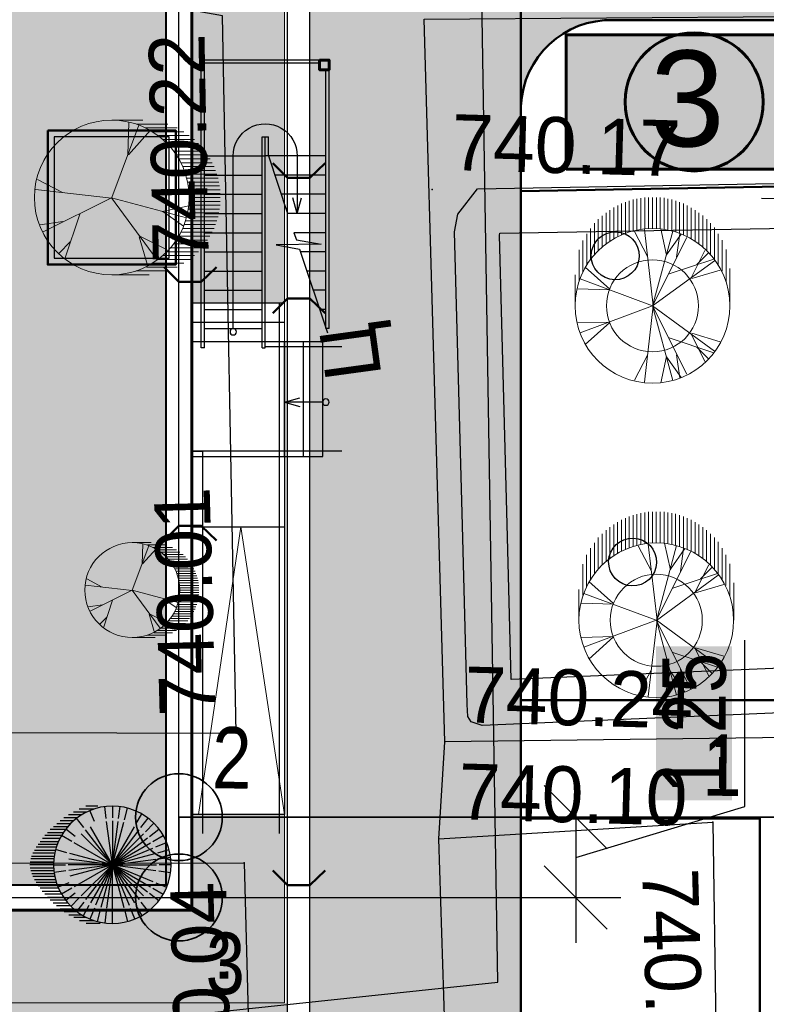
# Model space of a CAD drawing. Header units: millimetres. Extents: x -257011 to 237647566, y 2784933 to 6706507.
# Tile 28 of 256: x 10283163 to 10294839, y 2937160 to 2952563. Entities that reach past the tile are written whole.
import ezdxf
from ezdxf import colors
from ezdxf.entities.mleader import LeaderData, LeaderLine
from ezdxf.math import Vec2, Vec3

# ---------------------------------------------------------------- set-up
doc = ezdxf.new("R2010")
doc.units = ezdxf.units.MM
doc.header["$LTSCALE"] = 1000
doc.header["$PDMODE"] = 32
doc.header["$PDSIZE"] = 0.3
for name, pattern in [('ACAD_ISO02W100', [15, 12, -3]), ('Д_ТРОТ_ТРУБА', [3, 1.5, -1.5]), ('ДОРОГИ_СТРОЯЩ', [9, 8, -1]), ('Контура низ откосов  Штриховая 0.1-0.5 - - - - - - -', [0.6, 0.1, -0.5])]:
    doc.linetypes.add(name, pattern=pattern)
for name, color, linetype in [('(001) Сетка', 92, 'Continuous'), ('(002) Рамка', 7, 'Continuous'), ('(004) Точки рельефа', 7, 'Continuous'), ('(014) Водопровод', 5, 'ИК_Водопровод -------в--------'), ('(025) Дорога', 7, 'Continuous'), ('(035) Откосы', 7, 'Continuous'), ('(038) Деревья', 7, 'Continuous'), ('(040) Ограда', 7, 'Continuous'), ('TREE', 74, 'Continuous')]:
    doc.layers.add(name, color=color, linetype=linetype)
for name, color, linetype, lineweight in [('.', 7, 'Continuous', 15), ('expl', 234, 'Continuous', 13), ('Размеры', 251, 'Continuous', 18)]:
    doc.layers.add(name, color=color, linetype=linetype, lineweight=lineweight)
doc.styles.add('ATTR', font='romans.shx', dxfattribs={"width": 0.8, "height": 0.470416})
doc.styles.add('BM-431', font='txt')
doc.styles.add('D-431', font='txt', dxfattribs={"width": 2})
doc.styles.add('Roman', font='romans')
doc.styles.get("Standard").update_dxf_attribs({"font": 'ARIALN.TTF'})
doc.styles.add('X_ISO', font='isocpeui.ttf')
doc.linetypes.add('FENCELINE1', pattern='A,6.35,-2.54,[133,ltypeshp.shx,S=2.54,R=0,X=-2.54,Y=0],-2.54,25.4', length=36.83)
doc.linetypes.add('KANALIS_K', pattern='A,1,["<",Standard,S=1.8,R=0,X=-0.9,Y=-0.9],3,-1,["К",Standard,S=1.8,R=0,X=-0.9,Y=-0.9],-1,10', length=16)
doc.linetypes.add('ИК_Водопровод -------в--------', pattern='A,9,-0.6,["В",Standard,S=1.2,R=0,X=0,Y=-0.6],-1.2', length=10.8)
doc.linetypes.add('ОТКОСЫ_НЕУКР', pattern='A,0.5,["|",Standard,S=1.2,R=0,X=0,Y=-1.2],1,["|",Standard,S=0.5,R=0,X=0,Y=-0.5],0.5', length=2)
doc.dimstyles.new('ISO-25_WS', dxfattribs={"dimscale": 141.414141, "dimtxt": 7, "dimasz": 7, "dimexe": 5, "dimexo": 20, "dimgap": 2, "dimtad": 1, "dimdec": 0, "dimdsep": 46, "dimtxsty": 'Standard', "dimblk": 'OBLIQUE', "dimcen": 2.5, "dimdle": 5, "dimclrd": 5, "dimclre": 5, "dimclrt": 5, "dimadec": 0, "dimazin": 0, "dimtfac": 1, "dimtdec": 0, "dimtmove": 0, "dimatfit": 3, "dimldrblk": 'OBLIQUE', "dimfxl": 0, "dimtolj": 1, "dimtzin": 0, "dimlwd": 30, "dimlwe": 30, "dimarcsym": 0})

# ---------------------------------------------------------------- blocks, each defined once
blk = doc.blocks.new('d')
at = {"layer": '(038) Деревья', "color": 30}
blk.add_ellipse((0, 0), major_axis=(0.265, 0.265), ratio=1, start_param=5.497787, end_param=11.780972, dxfattribs=at)
blk = doc.blocks.new('Setka')
at = {"layer": '(001) Сетка'}
for p, q in [((0, 1.5), (0, -1.5)), ((-1.5, 0), (1.5, 0))]:
    blk.add_line(p, q, dxfattribs=at)
blk = doc.blocks.new('kjvklglhl')
at = {"layer": '(004) Точки рельефа'}
for p in [(333.162, 524.799), (330.341, 516.212), (333.604, 516.168), (337.831, 515.029), (333.556, 514.65), (330.524, 514.19)]:
    blk.add_point(p, dxfattribs=at)
at = {"layer": '(014) Водопровод', "ltscale": 0.5, "flags": 128}
blk.add_lwpolyline([(313.499, 509.603), (334.539, 512.433), (333.84, 528.157), (363.046, 530.904), (398.253, 533.905)], dxfattribs=at)
at = {"layer": '(025) Дорога', "linetype": 'Д_ТРОТ_ТРУБА', "flags": 128}
for points in [[(269.368, 515.247), (282.156, 517.109), (283.702, 507.914), (307.271, 511.692), (310.476, 513.628), (310.443, 515.538), (318.567, 515.917), (330.341, 516.212), (329.81, 527.423), (321.381, 528.706), (305.268, 531.339), (301.294, 530.976)], [(333.604, 516.168), (332.964, 527.46), (378.93, 529.121), (379.066, 528.657), (379.066, 527.246)], [(379.066, 525.545), (379.066, 521.091), (372.609, 521.091), (372.613, 518.239), (373.418, 517.642), (366.333, 517.518), (333.604, 516.168)], [(338.216, 506.163), (338.36, 502.868), (334.283, 502.595), (333.556, 514.65), (337.831, 515.029)], [(337.831, 515.029), (338.067, 509.596)]]:
    blk.add_lwpolyline(points, dxfattribs=at)
at = {"layer": '(025) Дорога', "linetype": 'Контура низ откосов  Штриховая 0.1-0.5 - - - - - - -'}
blk.add_lwpolyline([(333.556, 514.65), (333.604, 516.168)], dxfattribs=at)
at = {"layer": '(025) Дорога', "linetype": 'Д_ТРОТ_ТРУБА', "flags": 128}
blk.add_lwpolyline([(269.368, 515.247), (270.684, 506.001), (279.473, 507.345), (281.553, 506.423), (308.542, 510.883), (312.531, 513.649), (318.524, 513.838), (330.524, 514.19), (333.406, 460.634), (331.811, 454.811, 1.56758), (332.906, 443.73, 0.509364), (333.962, 453.359), (336.672, 456.912), (338.021, 457.657), (347.714, 458.292), (347.773, 448.108), (343.552, 448.203), (343.703, 435.09)], format="xyb", dxfattribs=at)
at = {"layer": '(035) Откосы', "linetype": 'ОТКОСЫ_НЕУКР', "ltscale": 0.5}
blk.add_lwpolyline([(333.787, 519.563), (333.534, 524.149), (333.576, 524.429), (333.871, 524.832), (362.842, 526.167), (362.988, 526.174), (363.23, 526.062), (363.288, 525.847), (363.822, 518.047), (363.7, 517.812), (363.34, 517.678), (339.576, 516.822), (334.182, 516.44), (334.01, 516.495), (333.954, 516.578), (333.936, 516.762), (333.787, 519.563)], dxfattribs=at)
at = {"layer": '(035) Откосы', "linetype": 'Контура низ откосов  Штриховая 0.1-0.5 - - - - - - -', "ltscale": 0.5}
blk.add_lwpolyline([(334.486, 519.601), (334.237, 524.116), (334.242, 524.148), (362.613, 525.455), (363.098, 518.37), (339.538, 517.521), (334.615, 517.173)], close=True, dxfattribs=at)
at = {"layer": '(001) Сетка'}
blk.add_blockref('Setka', (339.817, 524.81), dxfattribs=at)
at = {"layer": '(038) Деревья', "color": 30, "linetype": 'Continuous'}
for p in [(336.055, 523.846), (336.462, 519.064)]:
    blk.add_blockref('d', p, dxfattribs=at)
at = {"layer": '(004) Точки рельефа', "style": 'D-431'}
for s, rotation, p in [('740.22', 92.7129, (329.705, 523.569)), ('740.01', 93.1161, (330.011, 516.482)), ('740.26', 273.2126, (336.745, 514.27)), ('740.04', 93.0797, (330.437, 510.317))]:
    blk.add_text(s, height=0.875, rotation=rotation, dxfattribs=at).set_placement(p)
for s, p in [('740.17', (333.449, 525.114)), ('740.24', (333.891, 516.483)), ('740.10', (333.843, 514.965))]:
    blk.add_text(s, height=0.875, dxfattribs=at).set_placement(p)
at = {"layer": '(025) Дорога', "linetype": 'ДОРОГИ_СТРОЯЩ', "style": 'BM-431'}
blk.add_text('Ц', height=0.875, rotation=99.3824, dxfattribs=at).set_placement((332.456, 521.87))
blk = doc.blocks.new('dhdyfh')
at = {"layer": 'TREE', "color": 92, "lineweight": 20}
for p, q in [((10254398, 5666235), (10254398, 5666724)), ((10254459, 5666724), (10254459, 5666238)), ((10254519, 5666243), (10254519, 5666724)), ((10254580, 5666724), (10254580, 5666240)), ((10254640, 5666233), (10254640, 5666724)), ((10254701, 5666717), (10254701, 5666227)), ((10253914, 5666083), (10253914, 5666567)), ((10253975, 5666109), (10253975, 5666601)), ((10254035, 5666629), (10254035, 5666140)), ((10254096, 5666652), (10254096, 5666163)), ((10254156, 5666184), (10254156, 5666675)), ((10254217, 5666691), (10254217, 5666204)), ((10254277, 5666217), (10254277, 5666705)), ((10254338, 5666714), (10254338, 5666227)), ((10254761, 5666215), (10254761, 5666706)), ((10254822, 5666693), (10254822, 5666199)), ((10254882, 5666186), (10254882, 5666674)), ((10254943, 5666652), (10254943, 5666166)), ((10255003, 5666140), (10255003, 5666629)), ((10255064, 5666601), (10255064, 5666114)), ((10255125, 5666081), (10255125, 5666565)), ((10253733, 5665949), (10253733, 5666439)), ((10253793, 5665998), (10253793, 5666487)), ((10253854, 5666529), (10253854, 5666039)), ((10255185, 5666529), (10255185, 5666042)), ((10255246, 5665998), (10255246, 5666487)), ((10255306, 5666441), (10255306, 5665949)), ((10253612, 5665831), (10253612, 5666323)), ((10253672, 5665895), (10253672, 5666384)), ((10255367, 5665893), (10255367, 5666384)), ((10255427, 5666323), (10255427, 5665828)), ((10255488, 5665756), (10255488, 5666256)), ((10253491, 5665666), (10253491, 5666158)), ((10253551, 5665761), (10253551, 5666240)), ((10254443, 5665800), (10254236, 5666193)), ((10254532, 5665031), (10254393, 5666223)), ((10254522, 5665028), (10254837, 5666198)), ((10254522, 5665031), (10255054, 5666100)), ((10254739, 5665821), (10254650, 5666236)), ((10254739, 5665828), (10254966, 5666152)), ((10254897, 5665793), (10254946, 5666154)), ((10255548, 5666158), (10255548, 5665664)), ((10253430, 5665555), (10253430, 5666052)), ((10255609, 5665574), (10255609, 5666055)), ((10253370, 5665419), (10253370, 5665908)), ((10255123, 5665467), (10255340, 5665898)), ((10255212, 5665677), (10255390, 5665854)), ((10255669, 5665911), (10255669, 5665409)), ((10254522, 5665028), (10255488, 5665736)), ((10254778, 5665531), (10255478, 5665762)), ((10253309, 5665030), (10253309, 5665514)), ((10253851, 5665290), (10253466, 5665636)), ((10255133, 5665459), (10255577, 5665590)), ((10255730, 5665030), (10255730, 5665615)), ((10254519, 5665030), (10253387, 5665451)), ((10253851, 5665282), (10253348, 5665297))]:
    blk.add_line(p, q, dxfattribs=at)
at = {"layer": 'TREE', "color": 30, "lineweight": 20, "true_color": 0xf8991e}
for p, q in [((10254519, 5665030), (10253387, 5664608)), ((10254532, 5665028), (10254393, 5663836)), ((10254522, 5665031), (10254837, 5663861)), ((10254522, 5665031), (10255488, 5664323)), ((10254522, 5665028), (10255054, 5663959)), ((10253851, 5664777), (10253348, 5664762)), ((10253851, 5664769), (10253466, 5664423)), ((10255123, 5664592), (10255340, 5664161)), ((10255133, 5664600), (10255577, 5664469)), ((10254778, 5664528), (10255478, 5664297)), ((10254443, 5664259), (10254236, 5663866)), ((10254897, 5664266), (10254946, 5663905)), ((10255212, 5664382), (10255390, 5664205)), ((10254739, 5664238), (10254650, 5663823)), ((10254739, 5664231), (10254966, 5663908))]:
    blk.add_line(p, q, dxfattribs=at)
blk.add_circle((10254519, 5665030), 1210, dxfattribs=at)
at = {"layer": 'TREE', "color": 92, "lineweight": 20}
blk.add_circle((10254519, 5665030), 720, dxfattribs=at)
at = {"layer": 'TREE', "color": 30, "lineweight": 20, "true_color": 0xf8991e, "style": 'ATTR', "width": 0.8, "flags": 9}
for p in [(10254522, 5665031), (10254522, 5665028)]:
    blk.add_attdef('ESTCODE', p, '', height=14.1, rotation=90, dxfattribs=at)
blk = doc.blocks.new('17')
at = {"layer": 'TREE', "color": 68, "lineweight": 20, "true_color": 0x306100}
for p, q in [((16375547, 10777897), (16376284, 10777897)), ((16375547, 10776055), (16376189, 10777778)), ((16375932, 10777072), (16375955, 10777838)), ((16376140, 10777805), (16376884, 10777805)), ((16375943, 10777072), (16376470, 10777658)), ((16376347, 10777713), (16377104, 10777713)), ((16376516, 10777620), (16377265, 10777620)), ((16376661, 10777528), (16377389, 10777528)), ((16376767, 10777436), (16377515, 10777436)), ((16376865, 10777344), (16377610, 10777344)), ((16376947, 10777252), (16377692, 10777252)), ((16377022, 10777160), (16377766, 10777160)), ((16377829, 10777068), (16377084, 10777068)), ((16377151, 10776976), (16377888, 10776976)), ((16377190, 10776884), (16377939, 10776884)), ((16377982, 10776792), (16377237, 10776792)), ((16378017, 10776699), (16377272, 10776699)), ((16377304, 10776607), (16378052, 10776607)), ((16374374, 10776171), (16373777, 10776487)), ((16378077, 10776515), (16377335, 10776515)), ((16377355, 10776423), (16378098, 10776423)), ((16378111, 10776331), (16377369, 10776331)), ((16375545, 10776036), (16373730, 10776246)), ((16377381, 10776239), (16378126, 10776239)), ((16378126, 10776147), (16377386, 10776147)), ((16375545, 10776051), (16373917, 10775240)), ((16375545, 10776051), (16377325, 10775571)), ((16375545, 10776051), (16376623, 10774580)), ((16377378, 10775870), (16378127, 10775870)), ((16378126, 10775963), (16377390, 10775963)), ((16377394, 10776055), (16378126, 10776055)), ((16374784, 10775661), (16374433, 10774595)), ((16376751, 10775721), (16377384, 10775856)), ((16376763, 10775721), (16377255, 10775376)), ((16377351, 10775686), (16378099, 10775686)), ((16378115, 10775778), (16377370, 10775778)), ((16374386, 10775481), (16373835, 10775406)), ((16378017, 10775410), (16377276, 10775410)), ((16377308, 10775502), (16378050, 10775502)), ((16378080, 10775594), (16377327, 10775594)), ((16377939, 10775226), (16377198, 10775226)), ((16377237, 10775318), (16377982, 10775318)), ((16374561, 10775000), (16374292, 10774730)), ((16376201, 10775120), (16376400, 10774445)), ((16376213, 10775135), (16376868, 10774805)), ((16377022, 10774949), (16377766, 10774949)), ((16377829, 10775042), (16377088, 10775042)), ((16377147, 10775134), (16377884, 10775134)), ((16376861, 10774765), (16377610, 10774765)), ((16377696, 10774857), (16376947, 10774857)), ((16377265, 10774489), (16376512, 10774489)), ((16376652, 10774581), (16377414, 10774581)), ((16377515, 10774673), (16376763, 10774673)), ((16376888, 10774305), (16376124, 10774305)), ((16376376, 10774397), (16377108, 10774397)), ((16375547, 10774213), (16376438, 10774213))]:
    blk.add_line(p, q, dxfattribs=at)
blk.add_circle((16375547, 10776055), 1842, dxfattribs=at)
at = {"layer": 'TREE', "color": 68, "lineweight": 20, "true_color": 0x306100, "style": 'ATTR', "width": 0.8, "flags": 9}
blk.add_attdef('ESTCODE', (16375545, 10776051), '', height=21.5, dxfattribs=at)
blk = doc.blocks.new('16')
h = blk.add_hatch(color=256)
h.dxf.hatch_style = 1
h.set_gradient(color1=(153, 204, 102), one_color=1, tint=1, name='SPHERICAL')
h.paths.add_polyline_path([(16382639, 10776741, 1), (16386324, 10776741, 1)])
blk.add_circle((16384481, 10776741), 1842)
at = {"layer": 'TREE'}
for p, q in [((16383746, 10778014), (16383560, 10778336)), ((16384102, 10778156), (16384005, 10778520)), ((16384290, 10778196), (16384241, 10778567)), ((16384481, 10778583), (16384481, 10778214)), ((16384673, 10778196), (16384722, 10778567)), ((16384938, 10778583), (16385310, 10778583)), ((16385044, 10778100), (16385186, 10778442)), ((16385074, 10778491), (16385524, 10778491)), ((16385282, 10778398), (16385700, 10778398)), ((16385450, 10778306), (16385862, 10778306)), ((16383442, 10777780), (16383179, 10778043)), ((16383584, 10777909), (16383360, 10778202)), ((16384481, 10776741), (16384124, 10778075)), ((16384481, 10776741), (16384302, 10778103)), ((16384481, 10778122), (16384481, 10776741)), ((16384481, 10776741), (16384661, 10778103)), ((16385378, 10777909), (16385603, 10778202)), ((16385595, 10778214), (16385999, 10778214)), ((16385701, 10778122), (16386115, 10778122)), ((16385799, 10778030), (16386226, 10778030)), ((16383208, 10777476), (16382886, 10777662)), ((16383317, 10777634), (16383020, 10777862)), ((16384481, 10776741), (16383504, 10777717)), ((16384481, 10776741), (16383643, 10777834)), ((16384481, 10776741), (16383791, 10777937)), ((16384481, 10776741), (16385172, 10777937)), ((16384481, 10776741), (16385320, 10777834)), ((16384481, 10776741), (16385458, 10777717)), ((16385646, 10777634), (16385943, 10777862)), ((16385755, 10777476), (16386077, 10777662)), ((16385881, 10777938), (16386324, 10777938)), ((16385956, 10777846), (16386436, 10777846)), ((16386517, 10777754), (16386019, 10777754)), ((16386085, 10777662), (16386598, 10777662)), ((16383119, 10777305), (16382780, 10777445)), ((16384481, 10776741), (16383285, 10777431)), ((16384481, 10776741), (16383384, 10777583)), ((16384481, 10776741), (16385678, 10777431)), ((16386124, 10777569), (16386671, 10777569)), ((16386744, 10777477), (16386171, 10777477)), ((16386812, 10777385), (16386207, 10777385)), ((16383056, 10777122), (16382702, 10777217)), ((16384481, 10776741), (16383147, 10777098)), ((16384481, 10776741), (16383207, 10777268)), ((16384481, 10776741), (16385816, 10777098)), ((16385907, 10777122), (16386261, 10777217)), ((16386238, 10777293), (16386872, 10777293)), ((16386924, 10777201), (16386269, 10777201)), ((16386289, 10777109), (16386975, 10777109)), ((16382639, 10776741), (16383008, 10776741)), ((16383020, 10776933), (16382655, 10776981)), ((16384481, 10776741), (16383100, 10776741)), ((16384481, 10776741), (16383114, 10776920)), ((16384481, 10776741), (16383114, 10776561)), ((16384481, 10776741), (16383207, 10776213)), ((16384481, 10776741), (16383285, 10776050)), ((16384481, 10776741), (16383384, 10775898)), ((16384481, 10776741), (16383504, 10775764)), ((16384481, 10776741), (16383643, 10775648)), ((16384481, 10776741), (16383791, 10775544)), ((16384481, 10776741), (16383956, 10775471)), ((16384481, 10776741), (16384124, 10775406)), ((16384481, 10776741), (16385848, 10776920)), ((16384481, 10776741), (16385863, 10776741)), ((16384481, 10776741), (16385458, 10775764)), ((16384481, 10776741), (16385816, 10776383)), ((16384481, 10776741), (16385678, 10776050)), ((16384481, 10776741), (16385848, 10776561)), ((16384481, 10776741), (16385320, 10775648)), ((16384481, 10776741), (16385172, 10775544)), ((16384481, 10776741), (16384839, 10775406)), ((16384481, 10776741), (16385007, 10775471)), ((16384481, 10776741), (16384661, 10775378)), ((16384481, 10775359), (16384481, 10776741)), ((16386324, 10776741), (16385955, 10776741)), ((16387013, 10777017), (16386304, 10777017)), ((16386316, 10776925), (16387043, 10776925)), ((16387056, 10776833), (16386320, 10776833)), ((16386328, 10776741), (16387065, 10776741)), ((16383020, 10776548), (16382655, 10776500)), ((16385942, 10776548), (16386308, 10776500)), ((16387005, 10776464), (16386305, 10776464)), ((16386313, 10776556), (16387035, 10776556)), ((16387056, 10776648), (16386324, 10776648)), ((16383119, 10776176), (16382780, 10776036)), ((16385844, 10776176), (16386183, 10776036)), ((16386242, 10776188), (16386872, 10776188)), ((16386928, 10776280), (16386262, 10776280)), ((16386285, 10776372), (16386975, 10776372)), ((16383208, 10776005), (16382886, 10775819)), ((16383317, 10775847), (16383020, 10775619)), ((16385646, 10775847), (16385943, 10775619)), ((16385755, 10776005), (16386077, 10775819)), ((16386081, 10775819), (16386603, 10775819)), ((16386680, 10775912), (16386132, 10775912)), ((16386171, 10776004), (16386744, 10776004)), ((16386812, 10776096), (16386211, 10776096)), ((16383584, 10775572), (16383360, 10775279)), ((16385378, 10775572), (16385603, 10775279)), ((16385521, 10775701), (16385784, 10775438)), ((16386333, 10775543), (16385881, 10775543)), ((16385956, 10775635), (16386427, 10775635)), ((16386517, 10775727), (16386023, 10775727)), ((16383746, 10775467), (16383560, 10775145)), ((16383918, 10775381), (16383776, 10775039)), ((16384102, 10775325), (16384005, 10774961)), ((16384481, 10774898), (16384481, 10775267)), ((16384673, 10775285), (16384722, 10774914)), ((16384861, 10775325), (16384958, 10774961)), ((16385044, 10775381), (16385186, 10775039)), ((16385217, 10775467), (16385402, 10775145)), ((16385587, 10775267), (16385995, 10775267)), ((16386119, 10775359), (16385697, 10775359)), ((16385795, 10775451), (16386230, 10775451)), ((16384868, 10774898), (16385306, 10774898)), ((16385511, 10774991), (16385058, 10774991)), ((16385310, 10775083), (16385695, 10775083)), ((16385849, 10775175), (16385446, 10775175))]:
    blk.add_line(p, q, dxfattribs=at)
at = {"layer": 'TREE', "style": 'ATTR', "width": 0.8, "flags": 9}
blk.add_attdef('ESTCODE', (16384481, 10776741), '', height=21.5, dxfattribs=at)
blk = doc.blocks.new('_Oblique')
at = {"color": 0, "linetype": 'ByBlock', "lineweight": -2}
blk.add_line((-0.5, -0.5), (0.5, 0.5), dxfattribs=at)
blk = doc.blocks.new('*D2008')
at = {"color": 5, "transparency": 16777216}
for p, q in [((10285653, 2937259), (10285653, 2929366)), ((10295566, 2937259), (10295566, 2929366)), ((10296273, 2930074), (10284945, 2930074))]:
    blk.add_line(p, q, dxfattribs=at)
at = {"layer": 'Defpoints', "color": 0, "lineweight": 50, "transparency": 16777216}
for p in [(10285653, 2940088), (10295566, 2940088), (10285653, 2930074)]:
    blk.add_point(p, dxfattribs=at)
at = {"color": 5, "transparency": 16777216, "xscale": 989.89898989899, "yscale": 989.89898989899, "zscale": 989.89898989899, "rotation": 180}
blk.add_blockref('_Oblique', (10285653, 2930074), dxfattribs=at)
at = {"color": 5, "transparency": 16777216, "xscale": 989.89898989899, "yscale": 989.89898989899, "zscale": 989.89898989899}
blk.add_blockref('_Oblique', (10295566, 2930074), dxfattribs=at)
at = {"color": 5, "lineweight": 0, "transparency": 16777216, "insert": (10290609, 2930862), "char_height": 989.9, "attachment_point": 5, "bg_fill": 1, "box_fill_scale": 1.1, "bg_fill_color": 255, "bg_fill_transparency": 0}
blk.add_mtext('\\A1;9.9', dxfattribs=at)
blk = doc.blocks.new('*D2011')
at = {"color": 5, "transparency": 16777216}
for p, q in [((10294506, 2940254), (10294506, 2942858)), ((10291858, 2940795), (10291858, 2938124)), ((10291858, 2939459), (10294506, 2940254)), ((10289229, 2940088), (10292565, 2940088)), ((10281533, 2938831), (10292565, 2938831))]:
    blk.add_line(p, q, dxfattribs=at)
at = {"layer": 'Defpoints', "color": 0, "lineweight": 50, "transparency": 16777216}
for p in [(10286401, 2940088), (10278704, 2938831), (10291858, 2938831)]:
    blk.add_point(p, dxfattribs=at)
at = {"color": 5, "transparency": 16777216, "xscale": 989.89898989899, "yscale": 989.89898989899, "zscale": 989.89898989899}
for p, rotation in [((10291858, 2940088), 90), ((10291858, 2938831), 270)]:
    blk.add_blockref('_Oblique', p, dxfattribs=dict(at, rotation=rotation))
at = {"color": 5, "lineweight": 0, "transparency": 16777216, "insert": (10293717, 2941556), "char_height": 989.9, "attachment_point": 5, "rotation": 90, "bg_fill": 1, "box_fill_scale": 1.1, "bg_fill_color": 255, "bg_fill_transparency": 0}
blk.add_mtext('\\A1;1.25', dxfattribs=at)
blk = doc.blocks.new('ergrtshjs')
at = {"layer": '(040) Ограда', "linetype": 'KANALIS_K', "ltscale": 1000}
h = blk.add_hatch(color=256, dxfattribs=at)
h.set_gradient(color1=(255, 0, 0), color2=(255, 0, 0), tint=0.41, name='INVSPHERICAL')
h.paths.add_polyline_path([(4220109, -1174872), (4193509, -1174872), (4193509, -1159672), (4220109, -1159672)])
at = {"layer": '.', "lineweight": 0, "ltscale": 1000}
h = blk.add_hatch(dxfattribs=at)
h.set_pattern_fill('AR-SAND', color=252, scale=10)
h.set_pattern_definition([(37.5, (0, -27743), (-16.000313, 489.413237), [0, -386.08, 0, -431.8, 0, -412.75]), (7.5, (0, -27743), (449.52328, 716.8251), [0, -208.28, 0, -347.98, 0, -133.35]), (327.5, (-312.4, -27743), (790.99237, 1.437185), [0, -127, 0, -457.2, 0, -596.9]), (317.5, (-312.4, -27743), (763.55645, 222.92932), [0, -63.5, 0, -299.72, 0, -342.9])])
h.paths.add_polyline_path([(4221959, -1157822), (4191659, -1157822), (4191659, -1165772), (4193109, -1165772), (4193109, -1159272), (4220509, -1159272), (4220509, -1166372), (4221959, -1166372)])
h.paths.add_polyline_path([(4193109, -1173772), (4191659, -1173772), (4191659, -1176722), (4196959, -1176722), (4196959, -1175272), (4193109, -1175272)])
h.paths.add_polyline_path([(4221959, -1171476), (4221959, -1168172), (4220509, -1168172), (4220509, -1175272), (4207359, -1175272), (4207359, -1176722), (4221959, -1176722)])
at = {"ltscale": 100}
for p, q in [((4191109, -1161972, 0), (4192959, -1161972, 0)), ((4192959, -1166472), (4192959, -1161972)), ((4190959, -1166172), (4190959, -1162122, 0)), ((4191009, -1166172), (4191009, -1162122, 0)), ((4191109, -1162022, 0), (4192909, -1162022, 0)), ((4192909, -1166472), (4192909, -1162022)), ((4192009, -1163172, 0), (4191909, -1163172, 0)), ((4191909, -1163472), (4191909, -1163172)), ((4191959, -1166472), (4191959, -1163172)), ((4192009, -1166472), (4192009, -1163172)), ((4191009, -1163472), (4191909, -1163472)), ((4191909, -1163472), (4191609, -1164372)), ((4191909, -1163472), (4191959, -1163472)), ((4192009, -1163472), (4191959, -1163472)), ((4192909, -1163472), (4192009, -1163472)), ((4191009, -1163772), (4191809, -1163772)), ((4192909, -1163772), (4192009, -1163772)), ((4191009, -1164072), (4191709, -1164072)), ((4192909, -1164072), (4192009, -1164072)), ((4191009, -1164372), (4191609, -1164372)), ((4192909, -1164372), (4192009, -1164372)), ((4191009, -1164672), (4191509, -1164672)), ((4191509, -1164672), (4191471, -1164785)), ((4192909, -1164672), (4192009, -1164672)), ((4191471, -1164785), (4191082, -1164854)), ((4191082, -1164854), (4191786, -1164861)), ((4191786, -1164861), (4191423, -1164932)), ((4191423, -1164932), (4190987, -1166238)), ((4191009, -1164972), (4191409, -1164972)), ((4192909, -1164972), (4192009, -1164972)), ((4191009, -1165272), (4191309, -1165272)), ((4192909, -1165272), (4192009, -1165272)), ((4191009, -1165572), (4191209, -1165572)), ((4192909, -1165572), (4192009, -1165572)), ((4191009, -1165872), (4191109, -1165872)), ((4192909, -1165872), (4192009, -1165872)), ((4190959, -1166172), (4191009, -1166172)), ((4192909, -1166172), (4192009, -1166172)), ((4192009, -1166472), (4191959, -1166472)), ((4192909, -1166472), (4192959, -1166472))]:
    blk.add_line(p, q, dxfattribs=at)
at = {"color": 0}
for p, q in [((4193109, -1165772), (4191659, -1165772)), ((4193109, -1166072), (4191659, -1166072)), ((4191059, -1168172), (4191059, -1166372)), ((4193109, -1166372), (4191059, -1166372)), ((4191359, -1168172), (4191359, -1166372)), ((4193109, -1166372), (4191659, -1166372)), ((4191659, -1166372), (4191659, -1173772)), ((4191659, -1168172), (4191659, -1166372)), ((4193109, -1168172), (4191059, -1168172)), ((4193109, -1168172), (4191659, -1168172)), ((4193109, -1169272), (4191659, -1169272))]:
    blk.add_line(p, q, dxfattribs=at)
at = {"color": 204, "linetype": 'FENCELINE1', "lineweight": 30, "ltscale": 20}
blk.add_line((4191959, -1166452), (4190759, -1166452), dxfattribs=at)
at = {"lineweight": 0, "ltscale": 1000}
for points in [[(4191659, -1166372), (4191659, -1157822), (4221959, -1157822), (4221959, -1166372)], [(4202859, -1176722), (4191659, -1176722), (4191659, -1168172)]]:
    blk.add_lwpolyline(points, dxfattribs=at)
at = {"lineweight": 60, "ltscale": 1000}
blk.add_lwpolyline([(4193109, -1159272), (4220509, -1159272), (4220509, -1175272), (4193109, -1175272)], close=True, dxfattribs=at)
at = {"color": 1, "lineweight": 30, "ltscale": 1000}
blk.add_lwpolyline([(4193309, -1159472), (4220309, -1159472), (4220309, -1175072), (4193309, -1175072)], close=True, dxfattribs=at)
at = {"lineweight": 40, "ltscale": 1000}
blk.add_lwpolyline([(4193509, -1159672), (4220109, -1159672), (4220109, -1174872), (4193509, -1174872)], close=True, dxfattribs=at)
at = {"color": 204, "linetype": 'FENCELINE1', "lineweight": 30, "ltscale": 20}
for points in [[(4191739, -1165772), (4191739, -1174072)], [(4190759, -1168092), (4193109, -1168092)], [(4193109, -1168092), (4192939, -1168092), (4192939, -1174072)]]:
    blk.add_lwpolyline(points, dxfattribs=at)
at = {"color": 251, "linetype": 'ACAD_ISO02W100', "lineweight": 0, "ltscale": 50}
blk.add_lwpolyline([(4191659, -1173772), (4192339, -1169272), (4193002, -1173772)], dxfattribs=at)
at = {"color": 0}
blk.add_lwpolyline([(4191659, -1173772), (4193109, -1173772)], dxfattribs=at)
at = {"layer": 'expl', "lineweight": 30}
for p, q in [((4191459, -1163472), (4191459, -1164372)), ((4192459, -1166172), (4192459, -1163472)), ((4191459, -1164372), (4191392, -1164129)), ((4191459, -1164372), (4191526, -1164129)), ((4191060, -1167322), (4191659, -1167322)), ((4191659, -1167322), (4191416, -1167255)), ((4191659, -1167322), (4191416, -1167389))]:
    blk.add_line(p, q, dxfattribs=at)
for centre in [(4192459, -1166222), (4191010, -1167322)]:
    blk.add_circle(centre, 50, dxfattribs=at)
blk.add_arc((4191959, -1163468, 0), 500, 359.5758, 180.4242, dxfattribs=at)
at = {"layer": 'Размеры', "lineweight": 60, "ltscale": 5, "elevation": 0}
blk.add_lwpolyline([(4191109, -1161972), (4191109, -1162122), (4190959, -1162122), (4190959, -1161972)], close=True, dxfattribs=at)
blk = doc.blocks.new('*D2010')
at = {"color": 5, "lineweight": 30, "ltscale": 1000, "transparency": 16777216}
for p, q in [((10258653, 2936003), (10258653, 2921617)), ((10285653, 2936003), (10285653, 2921617)), ((10257945, 2922324), (10286360, 2922324))]:
    blk.add_line(p, q, dxfattribs=at)
at = {"layer": 'Defpoints', "color": 0, "lineweight": 50, "ltscale": 1000, "transparency": 16777216}
for p in [(10258653, 2938831), (10285653, 2938831), (10285653, 2922324)]:
    blk.add_point(p, dxfattribs=at)
at = {"color": 5, "lineweight": 30, "ltscale": 1000, "transparency": 16777216, "xscale": 989.89898989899, "yscale": 989.89898989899, "zscale": 989.89898989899, "rotation": 180}
blk.add_blockref('_Oblique', (10258653, 2922324), dxfattribs=at)
at = {"color": 5, "lineweight": 30, "ltscale": 1000, "transparency": 16777216, "xscale": 989.89898989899, "yscale": 989.89898989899, "zscale": 989.89898989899}
blk.add_blockref('_Oblique', (10285653, 2922324), dxfattribs=at)
at = {"color": 5, "lineweight": 50, "ltscale": 1000, "transparency": 16777216, "insert": (10272153, 2923112), "char_height": 989.9, "attachment_point": 5, "bg_fill": 1, "box_fill_scale": 1.1, "bg_fill_color": 255, "bg_fill_transparency": 0}
blk.add_mtext('\\A1;27.0', dxfattribs=at)
blk = doc.blocks.new('*D2012')
at = {"color": 5, "lineweight": 30, "ltscale": 1000, "transparency": 16777216}
for p, q in [((10287703, 2952649), (10287703, 2955805)), ((10291003, 2952708), (10291003, 2955805)), ((10291710, 2955098), (10286995, 2955098))]:
    blk.add_line(p, q, dxfattribs=at)
at = {"layer": 'Defpoints', "color": 0, "lineweight": 50, "ltscale": 1000, "transparency": 16777216}
for p in [(10287703, 2955098), (10287703, 2949821), (10291003, 2949880)]:
    blk.add_point(p, dxfattribs=at)
at = {"color": 5, "lineweight": 30, "ltscale": 1000, "transparency": 16777216, "xscale": 989.89898989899, "yscale": 989.89898989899, "zscale": 989.89898989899, "rotation": 180}
blk.add_blockref('_Oblique', (10287703, 2955098), dxfattribs=at)
at = {"color": 5, "lineweight": 30, "ltscale": 1000, "transparency": 16777216, "xscale": 989.89898989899, "yscale": 989.89898989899, "zscale": 989.89898989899}
blk.add_blockref('_Oblique', (10291003, 2955098), dxfattribs=at)
at = {"color": 5, "lineweight": 50, "ltscale": 1000, "transparency": 16777216, "insert": (10289353, 2955886), "char_height": 989.9, "attachment_point": 5, "bg_fill": 1, "box_fill_scale": 1.1, "bg_fill_color": 255, "bg_fill_transparency": 0}
blk.add_mtext('\\A1;3.3', dxfattribs=at)

msp = doc.modelspace()

# ---------------------------------------------------------------- hatches: boundary and pattern name
at = {"layer": '(040) Ограда', "linetype": 'KANALIS_K', "ltscale": 1000}
h = msp.add_hatch(color=256, dxfattribs=at)
h.set_gradient(color1=(255, 0, 0), color2=(255, 0, 0), tint=0.41, name='INVSPHERICAL')
h.paths.add_polyline_path([(10291710.723, 2952326.33), (10291710.723, 2950226.33), (10295710.723, 2950226.33), (10295710.723, 2952326.33)])
at = {"layer": '.', "lineweight": 50, "ltscale": 1000, "transparency": 33554687}
h = msp.add_hatch(color=256, dxfattribs=at)
h.dxf.hatch_style = 1
h.set_gradient(color1=(132, 132, 132), color2=(132, 132, 132), tint=1)
edge = h.paths.add_edge_path()
edge.add_line((10293223.125, 2887097.343), (10329186.014, 2887873.601))
edge.add_line((10329186.014, 2887873.601), (10329186.014, 2889786.184))
edge.add_line((10329186.014, 2889786.184), (10345328.474, 2889786.184))
edge.add_line((10345328.474, 2889786.184), (10345328.474, 2889069.602))
edge.add_line((10345328.474, 2889069.602), (10347954.841, 2889069.602))
edge.add_line((10347954.841, 2889069.602), (10347954.841, 2926419.848))
edge.add_line((10347954.841, 2926419.848), (10347139.448, 2926435.118))
edge.add_line((10347139.448, 2926435.118), (10347165.137, 2940197.067))
edge.add_line((10347165.137, 2940197.067), (10348005.201, 2940197.067))
edge.add_line((10348005.201, 2940197.067), (10348005.201, 2952555.638))
edge.add_line((10348005.201, 2952555.638), (10292340.841, 2952555.638))
edge.add_arc((10292404.198, 2951154.347), 1402.722, 92.5888027, 177.7762916)
edge.add_line((10291002.532, 2951208.775), (10291002.532, 2956666.893))
edge.add_line((10291002.532, 2956666.893), (10354910.944, 2956012.625))
edge.add_line((10354910.944, 2956012.625), (10354910.944, 2943463.996))
edge.add_line((10354910.944, 2943463.996), (10357685.763, 2943463.996))
edge.add_line((10357685.763, 2943463.996), (10357664.748, 2923255.6))
edge.add_line((10357664.748, 2923255.6), (10354780.689, 2923252.584))
edge.add_line((10354780.689, 2923252.584), (10354815.475, 2889991.17))
edge.add_line((10354815.475, 2889991.17), (10364775.188, 2890241.427))
edge.add_line((10364775.188, 2890241.427), (10366601.321, 2890153.161))
edge.add_line((10366601.321, 2890153.161), (10366558.958, 2889276.712))
edge.add_line((10366558.958, 2889276.712), (10366382.939, 2885635.093))
edge.add_line((10366382.939, 2885635.093), (10363039.34, 2885902.047))
edge.add_line((10363039.34, 2885902.047), (10362828.153, 2884131.001))
edge.add_line((10362828.153, 2884131.001), (10292673.993, 2882603.341))
edge.add_line((10292673.993, 2882603.341), (10291253.598, 2881842.195))
edge.add_line((10291253.598, 2881842.195), (10288491.666, 2878445.861))
edge.add_line((10288491.666, 2878445.861), (10286502.532, 2879832.131))
edge.add_line((10286502.532, 2879832.131), (10286502.532, 2928681.172))
edge.add_line((10286502.532, 2928681.172), (10291002.532, 2928681.172))
edge.add_line((10291002.532, 2928681.172), (10291002.532, 2889129.011))
edge.add_arc((10293100.291, 2889192.464), 2098.718, 181.732534, 273.3553239)
at = {"ltscale": 1000}
h = msp.add_hatch(dxfattribs=at)
h.set_pattern_fill('AR-SAND', color=252, scale=15, angle=266, style=0)
h.set_pattern_definition([(303.5, (0, -2512711.3), (734.005765, -27.267607), [0, -579.12, 0, -647.7, 0, -619.125]), (273.5, (0, -2512711.3), (1025.58269, -747.64719), [0, -312.42, 0, -521.97, 0, -200.025]), (233.5, (32.7, -2512243.8), (-80.614732, -1183.74871), [0, -190.5, 0, -685.8, 0, -895.35]), (223.5, (32.7, -2512243.8), (253.68491, -1165.87085), [0, -95.25, 0, -449.58, 0, -514.35])])
edge = h.paths.add_edge_path()
edge.add_line((10291002.532, 2960081.172), (10251302.532, 2960081.172))
edge.add_line((10251302.532, 2960081.172), (10251302.532, 2953441.587))
edge.add_arc((10249347.869, 2953672.358), 1968.239, 268.6947902, 353.2667331, ccw=False)
edge.add_line((10249303.036, 2951704.63), (10220352.394, 2951704.63))
edge.add_line((10220352.394, 2951704.63), (10215991.367, 2950337.707))
edge.add_line((10215991.367, 2950337.707), (10216373.559, 2947704.63))
edge.add_line((10216373.559, 2947704.63), (10251259.401, 2947704.63))
edge.add_arc((10251111.735, 2945668.945), 2041.034, 0.8726, 85.851123, ccw=False)
edge.add_line((10253152.532, 2945700.028), (10253152.532, 2939686.378))
edge.add_line((10253152.532, 2939686.378), (10239515.793, 2939686.378))
edge.add_line((10239515.793, 2939686.378), (10239243.473, 2942151.667))
edge.add_line((10239243.473, 2942151.667), (10236395.713, 2941837.099))
edge.add_line((10236395.713, 2941837.099), (10237195.679, 2935187.83))
edge.add_line((10237195.679, 2935187.83), (10239978.751, 2935495.253))
edge.add_line((10239978.751, 2935495.253), (10239670.439, 2938286.378))
edge.add_line((10239670.439, 2938286.378), (10257002.532, 2938286.378))
edge.add_line((10257002.532, 2938286.378), (10257002.532, 2941331.17))
edge.add_line((10257002.532, 2941331.17), (10256452.532, 2941331.17))
edge.add_line((10256452.532, 2941331.17), (10256302.532, 2941331.17))
edge.add_line((10256302.532, 2941331.17), (10256302.532, 2941481.17))
edge.add_line((10256302.532, 2941481.17), (10256302.532, 2945531.17))
edge.add_line((10256302.532, 2945531.17), (10256352.532, 2945531.17))
edge.add_line((10256352.532, 2945531.17), (10256765.947, 2944290.927))
edge.add_line((10256765.947, 2944290.927), (10257002.532, 2944245.121))
edge.add_line((10257002.532, 2944245.121), (10257002.532, 2945731.166))
edge.add_line((10257002.532, 2945731.166), (10256402.532, 2945731.166))
edge.add_line((10256402.532, 2945731.166), (10256402.532, 2946690.317))
edge.add_arc((10256353.376, 2946681.169), 50, -180, 10.5422531, ccw=False)
edge.add_arc((10256353.376, 2946681.169), 50, 10.5422531, 180, ccw=False)
edge.add_line((10256402.532, 2946690.317), (10256402.532, 2947531.172))
edge.add_line((10256402.532, 2947531.172), (10257002.532, 2947531.172))
edge.add_line((10257002.532, 2947531.172), (10257002.532, 2956131.172))
edge.add_line((10257002.532, 2956131.172), (10255002.532, 2956131.172))
edge.add_line((10255002.532, 2956131.172), (10255002.532, 2939686.378))
edge.add_line((10255002.532, 2939686.378), (10254652.532, 2939686.378))
edge.add_line((10254652.532, 2939686.378), (10254652.532, 2956481.172))
edge.add_line((10254652.532, 2956481.172), (10287702.532, 2956481.172))
edge.add_line((10287702.532, 2956481.172), (10287702.532, 2954865.572))
edge.add_line((10287702.532, 2954865.572), (10287702.532, 2932281.172))
edge.add_line((10287702.532, 2932281.172), (10255060.096, 2932281.172))
edge.add_line((10255060.096, 2932281.172), (10255060.096, 2928681.172))
edge.add_line((10255060.096, 2928681.172), (10291002.532, 2928681.172))
edge.add_line((10291002.532, 2928681.172), (10291002.532, 2960081.172))
edge = h.paths.add_edge_path(flags=17)
edge.add_line((10277302.532, 2936681.172), (10287352.532, 2936681.172))
edge.add_line((10287352.532, 2936681.172), (10287352.532, 2937181.172))
edge.add_line((10287352.532, 2937181.172), (10287302.532, 2937181.172))
edge.add_line((10287302.532, 2937181.172), (10276102.532, 2937181.172))
edge.add_line((10276102.532, 2937181.172), (10276102.532, 2935181.172))
edge.add_line((10276102.532, 2935181.172), (10275187.508, 2935181.172))
edge.add_arc((10275187.532, 2935131.172), 50, 0, 90.0280029, ccw=False)
edge.add_arc((10275187.532, 2935131.172), 50, -180, 0, ccw=False)
edge.add_arc((10275187.532, 2935131.172), 50, 90.0280029, 180, ccw=False)
edge.add_line((10275187.508, 2935181.172), (10272517.532, 2935181.172))
edge.add_arc((10272517.532, 2935131.172), 50, 0, 89.9999998, ccw=False)
edge.add_arc((10272517.532, 2935131.172), 50, -180, 0, ccw=False)
edge.add_arc((10272517.532, 2935131.172), 50, 89.9999998, 180, ccw=False)
edge.add_line((10272517.532, 2935181.172), (10271602.532, 2935181.172))
edge.add_line((10271602.532, 2935181.172), (10271602.532, 2937181.172))
edge.add_line((10271602.532, 2937181.172), (10257002.532, 2937181.172))
edge.add_line((10257002.532, 2937181.172), (10257002.532, 2938286.378))
edge.add_line((10257002.532, 2938286.378), (10255002.532, 2938286.378))
edge.add_line((10255002.532, 2938286.378), (10255002.532, 2936681.172))
edge.add_line((10255002.532, 2936681.172), (10270602.532, 2936681.172))
edge.add_line((10270602.532, 2936681.172), (10270602.532, 2932631.172))
edge.add_line((10270602.532, 2932631.172), (10277302.532, 2932631.172))
edge.add_line((10277302.532, 2932631.172), (10277302.532, 2936681.172))
at = {"lineweight": 50}
h = msp.add_hatch(color=1, dxfattribs=at)
h.set_gradient(color1=(255, 255, 255), one_color=1, tint=1)
h.paths.add_polyline_path([(10294791.396, 2951276.33, 1), (10292630.05, 2951276.33, 1)])

# ---------------------------------------------------------------- linework, layer by layer
at = {"layer": '(002) Рамка', "color": 0, "lineweight": 60, "ltscale": 1000}
msp.add_circle((10293710.723, 2951276.33), 1080.673, dxfattribs=at)
at = {"lineweight": 50, "ltscale": 1000}
for points in [[(10255060.096, 2932681.172), (10255060.096, 2928681.172), (10291002.532, 2928681.172), (10291002.532, 2960081.172), (10251302.532, 2960081.172), (10251302.532, 2953441.587, -0.386730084), (10249303.036, 2951704.63), (10220352.394, 2951704.63), (10215991.367, 2950337.707), (10216373.559, 2947704.63), (10251259.401, 2947704.63, -0.388770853), (10253152.532, 2945700.028), (10253152.532, 2939686.378)], [(10291002.532, 2949880.138), (10291002.532, 2951208.775, -0.412839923), (10292450.403, 2952555.638), (10335668.104, 2952555.638), (10344952.028, 2952555.638)]]:
    msp.add_lwpolyline(points, format="xyb", dxfattribs=at)
at = {"color": 150}
for points in [[(10254652.532, 2938286.378), (10254652.532, 2932281.172), (10287702.532, 2932281.172), (10287702.532, 2954865.572), (10287702.532, 2956481.172), (10254652.532, 2956481.172), (10254652.532, 2939686.378)], [(10255002.532, 2938286.378), (10255002.532, 2932631.172), (10287352.532, 2932631.172), (10287352.532, 2954631.172), (10287352.532, 2956131.172), (10255002.532, 2956131.172), (10255002.532, 2939686.378)]]:
    msp.add_lwpolyline(points, dxfattribs=at)
at = {"lineweight": 30, "ltscale": 1000}
msp.add_lwpolyline([(10329186.014, 2887873.601), (10329186.014, 2889786.184), (10345328.474, 2889786.184), (10345328.474, 2889069.602), (10347954.841, 2889069.602), (10347954.841, 2926419.848), (10347139.448, 2926435.118), (10347165.137, 2940197.067), (10348005.201, 2940197.067), (10348005.201, 2952555.638), (10293817.543, 2952555.638), (10292403.067, 2952556.438)], dxfattribs=at)
at = {"color": 0, "lineweight": 60}
msp.add_lwpolyline([(10291710.723, 2950226.33), (10291710.723, 2952326.33), (10295710.723, 2952326.33), (10295710.723, 2950226.33)], close=True, dxfattribs=at)
at = {"lineweight": 50, "ltscale": 1000}
for points in [[(10283602.532, 2950831.172), (10283602.532, 2948731.172), (10285602.532, 2948731.172), (10285602.532, 2950831.172)], [(10291002.532, 2949880.138), (10320021.445, 2950400.025), (10320021.445, 2941917.128), (10291002.532, 2941917.128)]]:
    msp.add_lwpolyline(points, close=True, dxfattribs=at)
at = {"color": 92, "lineweight": 30, "ltscale": 1000}
msp.add_lwpolyline([(10283702.532, 2950731.172), (10283702.532, 2948831.172), (10285502.532, 2948831.172), (10285502.532, 2950731.172)], close=True, dxfattribs=at)
at = {"lineweight": 50, "ltscale": 1000}
for points in [[(10287119.952, 2950319.611), (10287352.532, 2950088.53), (10287702.532, 2950088.53), (10287941.484, 2950319.611)], [(10285419.952, 2948691.745), (10285652.532, 2948460.664), (10286002.532, 2948460.664), (10286241.484, 2948691.745)], [(10287119.952, 2947972.391), (10287352.532, 2948203.473), (10287702.532, 2948203.473), (10287941.484, 2947972.391)], [(10285419.952, 2944416.108), (10285652.532, 2944647.189), (10286002.532, 2944647.189), (10286241.484, 2944416.108)], [(10294739.647, 2934569.024), (10294739.647, 2940069.068), (10291002.532, 2940069.068), (10291002.532, 2927630.691), (10294739.647, 2927630.691), (10294739.647, 2931042.101)], [(10287119.952, 2939255.156), (10287352.532, 2939024.075), (10287702.532, 2939024.075), (10287941.484, 2939255.156)]]:
    msp.add_lwpolyline(points, dxfattribs=at)
at = {"color": 222, "lineweight": 35}
msp.add_lwpolyline([(10285652.532, 2938831.172), (10285652.532, 2940087.651), (10295566.291, 2940087.651)], dxfattribs=at)
for centre in [(10285652.532, 2940087.67), (10285652.532, 2938831.172)]:
    msp.add_circle(centre, 679.103, dxfattribs=at)

# ---------------------------------------------------------------- block references
at = {"lineweight": 5, "xscale": 999.9999999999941, "yscale": 999.9999999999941, "zscale": 999.9999999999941, "rotation": 358.3893224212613}
msp.add_blockref('kjvklglhl', (9941829.75, 2434677.112), dxfattribs=at)
at = {"lineweight": 50, "xscale": -1}
msp.add_blockref('ergrtshjs', (14478961.76, 4113903.058), dxfattribs=at)
at = {"color": 150, "lineweight": 100}
for name, p, xscale, yscale, zscale in [('17', (-473953.541, -4129969.347), 0.6569891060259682, 0.6569891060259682, 0.6569891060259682), ('17', (3683482.33, -1400489.749), 0.4031280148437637, 0.4031280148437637, 0.4031280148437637), ('16', (18453231.709, -2433491.707), -0.4985583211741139, 0.4985583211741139, 0.4985583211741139)]:
    msp.add_blockref(name, p, dxfattribs=dict(at, xscale=xscale, yscale=yscale, zscale=zscale))
at = {"lineweight": 50}
for p in [(38540.096, -2716943.262), (38599.807, -2721862.364)]:
    msp.add_blockref('dhdyfh', p, dxfattribs=at)

# ---------------------------------------------------------------- texts
at = {"color": 250, "insert": (10294188.457, 2951319.661, 0), "char_height": 1500, "width": 156685.73039, "attachment_point": 6, "style": 'Roman'}
msp.add_mtext('\\pt64500;{\\fArial|b0|i0|c0|p34;3}', dxfattribs=at)
at = {"color": 1, "lineweight": 30, "char_height": 960.3676, "width": 559.57564, "attachment_point": 3, "rotation": 359.243779}
for s, insert in [('{\\C222;2}', (10286793.268, 2941492.921)), ('{\\C222;1}', (10294460.544, 2941377.772)), ('{\\C222;3}', (10286692.757, 2938277.067))]:
    msp.add_mtext(s, dxfattribs=dict(at, insert=insert))

# ---------------------------------------------------------------- dimensions: what is measured, and where the dimension line sits
at = {"lineweight": 50, "ltscale": 1000}
for base, p1, p2, text, picture, middle in [((10287702.532, 2955098.163), (10291002.532, 2949880.138), (10287702.532, 2949821.017), '3.3', '*D2012', (10289352.532, 2955886.407)), ((10285652.532, 2922324.185), (10258652.532, 2938831.172), (10285652.532, 2938831.172), '27.0', '*D2010', (10272152.532, 2923112.429))]:
    dim = msp.add_linear_dim(base=base, p1=p1, p2=p2, text=text, dimstyle='ISO-25_WS', override={"dimtmove": 1, "dimtfill": 2, "dimtfillclr": 255}, dxfattribs=at)
    dim.commit()
    dim.dimension.update_dxf_attribs({"geometry": picture, "text_midpoint": middle})
at = {"lineweight": 0}
dim = msp.add_linear_dim(base=(10291858.115, 2938831.172), p1=(10286401.191, 2940087.651), p2=(10278704.424, 2938831.172), angle=90, text='1.25', dimstyle='ISO-25_WS', override={"dimtmove": 1, "dimtfill": 2, "dimtfillclr": 255, "dimlwd": 65535, "dimlwe": 65535}, dxfattribs=at)
dim.commit()
dim.dimension.update_dxf_attribs({"geometry": '*D2011', "text_midpoint": (10293717.431, 2940536.508)})
dim = msp.add_linear_dim(base=(10285652.532, 2930073.525), p1=(10295566.291, 2940087.651), p2=(10285652.532, 2940087.651), text='9.9', dimstyle='ISO-25_WS', override={"dimtmove": 1, "dimtfill": 2, "dimtfillclr": 255, "dimlwd": 65535, "dimlwe": 65535}, dxfattribs=at)
dim.commit()
dim.dimension.update_dxf_attribs({"geometry": '*D2008', "text_midpoint": (10290609.412, 2930861.769)})

# ---------------------------------------------------------------- next in the draw order: leaders
at = {"ltscale": 250}
ml = msp.add_multileader_mtext('Standard', dxfattribs=at)
ml.set_content('АВВГ-(4x35) мм2 L=96 на Теплоносос\\Pв ПВХ тр.в траншее в земле. от {\\C0;ТП}', color=256, style='X_ISO')
ml.set_leader_properties()
ml.build(insert=Vec2(0, 0))
ml.multileader.update_dxf_attribs({"text_left_attachment_type": 6, "text_right_attachment_type": 6, "dogleg_length": 0.002, "arrow_head_size": 470.717, "scale": 500})
ctx = ml.context
ctx.base_point, ctx.scale, ctx.char_height, ctx.arrow_head_size, ctx.landing_gap_size, ctx.plane_origin, ctx.plane_x_axis, ctx.plane_y_axis = Vec3(10608578.136, 2963984.565), 500, 784.52892, 470.717, 0, Vec3(10593163.695, 2941475.424), Vec3(0.999942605, 0.010713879), Vec3(-0.010713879, 0.999942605)
ctx.left_attachment, ctx.right_attachment, ctx.text_align_type = 6, 6, 1
notes = []
notes.append((ctx, [(1, (1, 1, 0), (10608577.509, 2963984.558), (0.999942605, 0.010713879), 0.628, [(1, [(10603694.136, 2953153.697)], 0, [])])]))
ctx.mtext.insert, ctx.mtext.text_direction, ctx.mtext.rotation, ctx.mtext.width, ctx.mtext.alignment, ctx.mtext.flow_direction = Vec3(10618177.731, 2965107.365), Vec3(0.999942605, 0.010713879), 0.010714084, 19312.2629, 2, 5
ctx.mtext.has_bg_fill, ctx.mtext.bg_color, ctx.mtext.bg_scale_factor, ctx.mtext.bg_transparency, ctx.mtext.use_window_bg_color = 1, -1023410172, 1.1, 0, 0
for ctx, leaders in notes:
    for number, flags, end, landing, length, lines in leaders:
        leader = LeaderData()
        leader.index, (leader.has_last_leader_line, leader.has_dogleg_vector, leader.attachment_direction) = number, flags
        leader.last_leader_point, leader.dogleg_vector, leader.dogleg_length = Vec3(end), Vec3(landing), length
        for number, points, colour, breaks in lines:
            line = LeaderLine()
            line.index, line.vertices, line.color, line.breaks = number, Vec3.list(points), colors.encode_raw_color(colour), breaks
            leader.lines.append(line)
        ctx.leaders.append(leader)

doc.saveas('drawing.dxf')
